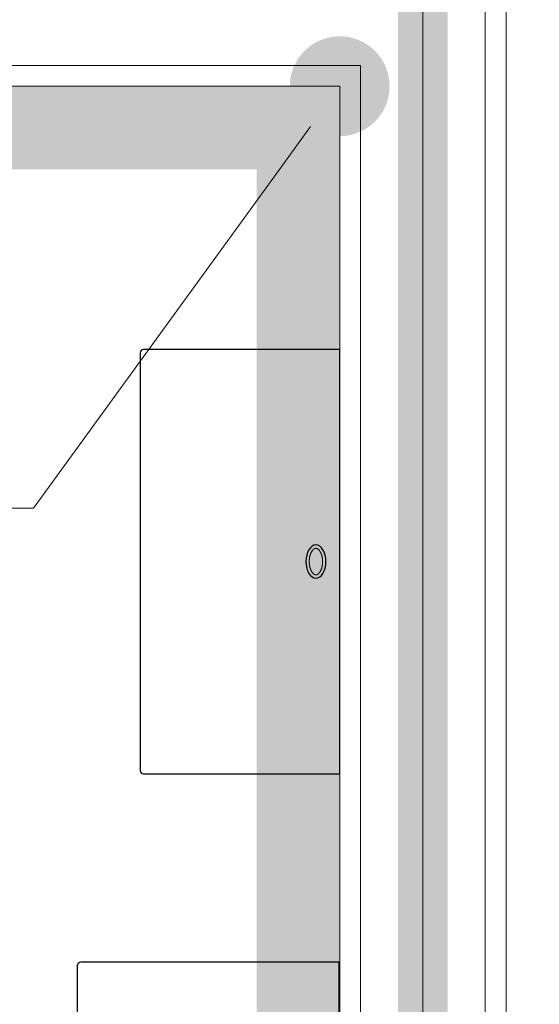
# Model space of a CAD drawing. Header units: millimetres. Extents: x -6792 to 22441, y -13430 to 4653.
# Tile 25 of 256: x -5571 to -5539, y -7996 to -7936. Entities that reach past the tile are written whole.
import ezdxf
from ezdxf import colors
from ezdxf.entities.mleader import LeaderData, LeaderLine
from ezdxf.math import Vec2, Vec3

# ---------------------------------------------------------------- set-up
doc = ezdxf.new("R2010")
doc.units = ezdxf.units.MM
doc.linetypes.add('( Dashed )', pattern=[0.75, 0.5, -0.25])
doc.layers.add('!!!_P_POŻ_OPISY ŚCIAN', color=7, linetype='Continuous', true_color=0xf50000)
for name, color, linetype, lineweight in [('_A_KOLORYSTYKA ŚCIAN', 40, 'Continuous', 5), ('_A_OPIS', 253, 'Continuous', 9), ('_A_ŚCIANY WEWNĘTRZNE', 7, 'Continuous', 13)]:
    doc.layers.add(name, color=color, linetype=linetype, lineweight=lineweight)
doc.layers.add('_A_OCIEPLENIE_WNĘTRZA', color=7, linetype='BATTING', lineweight=0, true_color=0x595959)
doc.layers.add('Wyposazenie Wew - Urzadzenia Sanitarne', color=6, linetype='Continuous')
doc.styles.get("Standard").update_dxf_attribs({"font": 'arial.ttf'})
doc.linetypes.add('BATTING', pattern='A,0.0001,-0.1,[134,ltypeshp.shx,S=0.1,R=0,X=-0.1,Y=0],-0.2,[134,ltypeshp.shx,S=0.1,R=180,X=0.1,Y=0],-0.1', length=0.4001)

# ---------------------------------------------------------------- blocks, each defined once
blk = doc.blocks.new('*U98')
for points in [[(16.6, 0), (16.6, -15.5, -0.414214), (16.4, -15.7), (-16.4, -15.7, -0.414214), (-16.6, -15.5), (-16.6, 0)], [(13.1, -2.7), (13.1, -13, -0.414214), (12.9, -13.2), (-12.9, -13.2, -0.414214), (-13.1, -13), (-13.1, -2.7, -0.414214), (-12.9, -2.5), (12.9, -2.5, -0.414214)]]:
    blk.add_lwpolyline(points, format="xyb", close=True)
blk.add_ellipse((0, -1.43), major_axis=(-1, 0), ratio=0.6)
at = {"lineweight": 0}
blk.add_open_spline([(-0.8, -1.43), (-0.8, -1.434), (-0.8, -1.442), (-0.798, -1.455), (-0.796, -1.468), (-0.792, -1.481), (-0.787, -1.495), (-0.781, -1.509), (-0.774, -1.523), (-0.764, -1.539), (-0.754, -1.554), (-0.741, -1.57), (-0.727, -1.586), (-0.711, -1.602), (-0.693, -1.619), (-0.673, -1.635), (-0.652, -1.651), (-0.629, -1.667), (-0.604, -1.683), (-0.577, -1.698), (-0.549, -1.713), (-0.52, -1.727), (-0.489, -1.74), (-0.457, -1.753), (-0.423, -1.765), (-0.388, -1.776), (-0.353, -1.786), (-0.316, -1.795), (-0.278, -1.803), (-0.24, -1.81), (-0.201, -1.816), (-0.161, -1.821), (-0.121, -1.825), (-0.081, -1.828), (-0.041, -1.829), (0, -1.83), (0.041, -1.829), (0.081, -1.828), (0.121, -1.825), (0.161, -1.821), (0.201, -1.816), (0.24, -1.81), (0.278, -1.803), (0.316, -1.795), (0.353, -1.786), (0.388, -1.776), (0.423, -1.765), (0.457, -1.753), (0.489, -1.74), (0.52, -1.727), (0.549, -1.713), (0.577, -1.698), (0.604, -1.683), (0.629, -1.667), (0.652, -1.651), (0.673, -1.635), (0.693, -1.619), (0.711, -1.602), (0.727, -1.586), (0.741, -1.57), (0.754, -1.554), (0.764, -1.539), (0.774, -1.523), (0.781, -1.509), (0.787, -1.495), (0.792, -1.481), (0.796, -1.468), (0.798, -1.455), (0.8, -1.442), (0.8, -1.43), (0.8, -1.417), (0.798, -1.405), (0.796, -1.392), (0.792, -1.379), (0.787, -1.365), (0.781, -1.351), (0.774, -1.336), (0.764, -1.321), (0.754, -1.306), (0.741, -1.29), (0.727, -1.273), (0.711, -1.257), (0.693, -1.241), (0.673, -1.224), (0.652, -1.208), (0.629, -1.192), (0.604, -1.177), (0.577, -1.162), (0.549, -1.147), (0.52, -1.133), (0.489, -1.119), (0.457, -1.107), (0.423, -1.095), (0.388, -1.084), (0.353, -1.074), (0.316, -1.065), (0.278, -1.057), (0.24, -1.05), (0.201, -1.044), (0.161, -1.039), (0.121, -1.035), (0.081, -1.032), (0.041, -1.03), (0, -1.03), (-0.041, -1.03), (-0.081, -1.032), (-0.121, -1.035), (-0.161, -1.039), (-0.201, -1.044), (-0.24, -1.05), (-0.278, -1.057), (-0.316, -1.065), (-0.353, -1.074), (-0.388, -1.084), (-0.423, -1.095), (-0.457, -1.107), (-0.489, -1.119), (-0.52, -1.133), (-0.549, -1.147), (-0.577, -1.162), (-0.604, -1.177), (-0.629, -1.192), (-0.652, -1.208), (-0.673, -1.224), (-0.693, -1.241), (-0.711, -1.257), (-0.727, -1.273), (-0.741, -1.29), (-0.754, -1.306), (-0.764, -1.321), (-0.774, -1.336), (-0.781, -1.351), (-0.787, -1.365), (-0.792, -1.379), (-0.796, -1.392), (-0.798, -1.405), (-0.8, -1.417), (-0.8, -1.426), (-0.8, -1.43)], degree=3, knots=[0, 0, 0, 0, 0.012354, 0.024928, 0.037933, 0.051567, 0.066005, 0.081398, 0.097871, 0.11552, 0.13442, 0.154621, 0.176153, 0.199028, 0.223245, 0.248788, 0.275633, 0.303748, 0.333091, 0.363616, 0.395273, 0.428006, 0.461757, 0.496462, 0.532059, 0.568479, 0.605655, 0.643514, 0.681986, 0.720996, 0.76047, 0.800332, 0.840505, 0.880912, 0.921475, 0.962117, 1.002759, 1.043322, 1.083729, 1.123902, 1.163764, 1.203238, 1.242248, 1.28072, 1.318579, 1.355755, 1.392175, 1.427772, 1.462477, 1.496228, 1.528961, 1.560618, 1.591143, 1.620486, 1.648601, 1.675446, 1.700989, 1.725206, 1.748081, 1.769613, 1.789814, 1.808714, 1.826364, 1.842836, 1.858229, 1.872667, 1.886301, 1.899306, 1.91188, 1.924234, 1.936588, 1.949162, 1.962167, 1.975801, 1.990239, 2.005632, 2.022105, 2.039754, 2.058654, 2.078855, 2.100387, 2.123262, 2.147479, 2.173022, 2.199868, 2.227982, 2.257325, 2.287851, 2.319507, 2.35224, 2.385991, 2.420696, 2.456293, 2.492713, 2.529889, 2.567748, 2.60622, 2.64523, 2.684704, 2.724566, 2.764739, 2.805146, 2.84571, 2.886351, 2.926993, 2.967556, 3.007963, 3.048136, 3.087998, 3.127472, 3.166482, 3.204954, 3.242814, 3.279989, 3.316409, 3.352006, 3.386712, 3.420462, 3.453195, 3.484852, 3.515377, 3.54472, 3.572835, 3.59968, 3.625223, 3.64944, 3.672315, 3.693847, 3.714048, 3.732948, 3.750598, 3.76707, 3.782463, 3.796901, 3.810535, 3.82354, 3.836114, 3.848468, 3.848468, 3.848468, 3.848468], dxfattribs=at)
blk = doc.blocks.new('*U2534')
blk.add_lwpolyline([(0, 0), (25.5, 0), (25.5, -11.8, -0.414214), (25.3, -12), (0.2, -12, -0.414214), (0, -11.8)], format="xyb", close=True)
blk.add_ellipse((12.75, -1.43), major_axis=(-1, 0), ratio=0.6)
at = {"lineweight": 0}
blk.add_open_spline([(11.95, -1.43), (11.95, -1.434), (11.95, -1.442), (11.952, -1.455), (11.954, -1.468), (11.958, -1.481), (11.963, -1.495), (11.969, -1.509), (11.976, -1.523), (11.986, -1.539), (11.996, -1.554), (12.009, -1.57), (12.023, -1.586), (12.039, -1.602), (12.057, -1.619), (12.077, -1.635), (12.098, -1.651), (12.121, -1.667), (12.146, -1.683), (12.173, -1.698), (12.201, -1.713), (12.23, -1.727), (12.261, -1.74), (12.293, -1.753), (12.327, -1.765), (12.362, -1.776), (12.397, -1.786), (12.434, -1.795), (12.472, -1.803), (12.51, -1.81), (12.549, -1.816), (12.589, -1.821), (12.629, -1.825), (12.669, -1.828), (12.709, -1.829), (12.75, -1.83), (12.791, -1.829), (12.831, -1.828), (12.871, -1.825), (12.911, -1.821), (12.951, -1.816), (12.99, -1.81), (13.028, -1.803), (13.066, -1.795), (13.103, -1.786), (13.138, -1.776), (13.173, -1.765), (13.207, -1.753), (13.239, -1.74), (13.27, -1.727), (13.299, -1.713), (13.327, -1.698), (13.354, -1.683), (13.379, -1.667), (13.402, -1.651), (13.423, -1.635), (13.443, -1.619), (13.461, -1.602), (13.477, -1.586), (13.491, -1.57), (13.504, -1.554), (13.514, -1.539), (13.524, -1.523), (13.531, -1.509), (13.537, -1.495), (13.542, -1.481), (13.546, -1.468), (13.548, -1.455), (13.55, -1.442), (13.55, -1.43), (13.55, -1.417), (13.548, -1.405), (13.546, -1.392), (13.542, -1.379), (13.537, -1.365), (13.531, -1.351), (13.524, -1.336), (13.514, -1.321), (13.504, -1.306), (13.491, -1.29), (13.477, -1.273), (13.461, -1.257), (13.443, -1.241), (13.423, -1.224), (13.402, -1.208), (13.379, -1.192), (13.354, -1.177), (13.327, -1.162), (13.299, -1.147), (13.27, -1.133), (13.239, -1.119), (13.207, -1.107), (13.173, -1.095), (13.138, -1.084), (13.103, -1.074), (13.066, -1.065), (13.028, -1.057), (12.99, -1.05), (12.951, -1.044), (12.911, -1.039), (12.871, -1.035), (12.831, -1.032), (12.791, -1.03), (12.75, -1.03), (12.709, -1.03), (12.669, -1.032), (12.629, -1.035), (12.589, -1.039), (12.549, -1.044), (12.51, -1.05), (12.472, -1.057), (12.434, -1.065), (12.397, -1.074), (12.362, -1.084), (12.327, -1.095), (12.293, -1.107), (12.261, -1.119), (12.23, -1.133), (12.201, -1.147), (12.173, -1.162), (12.146, -1.177), (12.121, -1.192), (12.098, -1.208), (12.077, -1.224), (12.057, -1.241), (12.039, -1.257), (12.023, -1.273), (12.009, -1.29), (11.996, -1.306), (11.986, -1.321), (11.976, -1.336), (11.969, -1.351), (11.963, -1.365), (11.958, -1.379), (11.954, -1.392), (11.952, -1.405), (11.95, -1.417), (11.95, -1.426), (11.95, -1.43)], degree=3, knots=[0, 0, 0, 0, 0.012354, 0.024928, 0.037933, 0.051567, 0.066005, 0.081398, 0.097871, 0.11552, 0.13442, 0.154621, 0.176153, 0.199028, 0.223245, 0.248788, 0.275633, 0.303748, 0.333091, 0.363616, 0.395273, 0.428006, 0.461757, 0.496462, 0.532059, 0.568479, 0.605655, 0.643514, 0.681986, 0.720996, 0.76047, 0.800332, 0.840505, 0.880912, 0.921475, 0.962117, 1.002759, 1.043322, 1.083729, 1.123902, 1.163764, 1.203238, 1.242248, 1.28072, 1.318579, 1.355755, 1.392175, 1.427772, 1.462477, 1.496228, 1.528961, 1.560618, 1.591143, 1.620486, 1.648601, 1.675446, 1.700989, 1.725206, 1.748081, 1.769613, 1.789814, 1.808714, 1.826364, 1.842836, 1.858229, 1.872667, 1.886301, 1.899306, 1.91188, 1.924234, 1.936588, 1.949162, 1.962167, 1.975801, 1.990239, 2.005632, 2.022105, 2.039754, 2.058654, 2.078855, 2.100387, 2.123262, 2.147479, 2.173022, 2.199868, 2.227982, 2.257325, 2.287851, 2.319507, 2.35224, 2.385991, 2.420696, 2.456293, 2.492713, 2.529889, 2.567748, 2.60622, 2.64523, 2.684704, 2.724566, 2.764739, 2.805146, 2.84571, 2.886351, 2.926993, 2.967556, 3.007963, 3.048136, 3.087998, 3.127472, 3.166482, 3.204954, 3.242814, 3.279989, 3.316409, 3.352006, 3.386712, 3.420462, 3.453195, 3.484852, 3.515377, 3.54472, 3.572835, 3.59968, 3.625223, 3.64944, 3.672315, 3.693847, 3.714048, 3.732948, 3.750598, 3.76707, 3.782463, 3.796901, 3.810535, 3.82354, 3.836114, 3.848468, 3.848468, 3.848468, 3.848468], dxfattribs=at)
blk = doc.blocks.new('_Dot')
at = {"color": 0, "linetype": 'ByBlock', "lineweight": -2}
blk.add_line((-0.5, 0), (-1, 0), dxfattribs=at)
at = {"color": 0, "linetype": 'ByBlock', "const_width": 0.5}
blk.add_lwpolyline([(-0.25, 0, 1), (0.25, 0, 1)], format="xyb", close=True, dxfattribs=at)

msp = doc.modelspace()

# ---------------------------------------------------------------- linework, layer by layer
at = {"layer": '!!!_P_POŻ_OPISY ŚCIAN', "linetype": '( Dashed )', "ltscale": 50, "const_width": 3}
msp.add_lwpolyline([(-5561.32, -8165.47), (-5546.32, -8165.47), (-5546.32, -7925.47)], dxfattribs=at)
at = {"layer": '_A_KOLORYSTYKA ŚCIAN', "color": 43, "true_color": 0xcdaf74, "const_width": 5}
msp.add_lwpolyline([(-5770.82, -8157.97), (-5553.82, -8157.97), (-5553.82, -7942.97), (-5770.82, -7942.97)], close=True, dxfattribs=at)
at = {"layer": '_A_OCIEPLENIE_WNĘTRZA', "ltscale": 8}
msp.add_lwpolyline([(-5561.32, -8165.47), (-5546.32, -8165.47), (-5546.32, -7925.47)], dxfattribs=at)
at = {"layer": '_A_ŚCIANY WEWNĘTRZNE', "color": 251, "linetype": 'Continuous'}
for points in [[(-5542.57, -7925.47), (-5542.57, -8169.22)], [(-5774.57, -7939.22), (-5550.07, -7939.22)], [(-5550.07, -7939.22), (-5550.07, -8161.72)]]:
    msp.add_lwpolyline(points, dxfattribs=at)
at = {"layer": '_A_ŚCIANY WEWNĘTRZNE', "ltscale": 20}
for points in [[(-5541.32, -7925.47), (-5541.32, -8170.47)], [(-5773.32, -7940.47), (-5551.32, -7940.47)], [(-5551.32, -7940.47), (-5551.32, -8160.47)]]:
    msp.add_lwpolyline(points, dxfattribs=at)

# ---------------------------------------------------------------- block references
at = {"layer": 'Wyposazenie Wew - Urzadzenia Sanitarne', "xscale": -1, "rotation": 270}
msp.add_blockref('*U2534', (-5551.32, -7981.789), dxfattribs=at)
at = {"layer": 'Wyposazenie Wew - Urzadzenia Sanitarne', "rotation": 270}
msp.add_blockref('*U98', (-5551.378, -8009.701), dxfattribs=at)

# ---------------------------------------------------------------- leaders
at = {"layer": '_A_OPIS', "linetype": 'ByBlock'}
ml = msp.add_multileader_mtext('Standard', dxfattribs=at)
ml.set_content('S2', color=256)
ml.set_leader_properties(color=256, linetype='ByLayer', lineweight=-1)
ml.set_arrow_properties(name='DOT')
ml.build(insert=Vec2(0, 0))
ml.multileader.update_dxf_attribs({"text_left_attachment_type": 6, "text_right_attachment_type": 6, "dogleg_length": 3, "arrow_head_size": 6})
ctx = ml.context
ctx.base_point, ctx.char_height, ctx.arrow_head_size, ctx.plane_origin = Vec3(-5591.689, -7965.83), 10, 6, Vec3(-5551.32, -7940.47)
ctx.left_attachment, ctx.right_attachment = 6, 6
notes = []
notes.append((ctx, [(0, (1, 1, 0), (-5569.722, -7965.83), (-1, 0), 2.244, [(0, [(-5551.32, -7940.47)], 0, [])])]))
ctx.mtext.insert, ctx.mtext.line_spacing_factor, ctx.mtext.flow_direction = Vec3(-5589.689, -7953.83), 1.2, 5
ml = msp.add_multileader_mtext('Standard', dxfattribs=at)
ml.set_content('COKOLIKI PRZYŚCIENNE O WYS. OK. 7-8 CM\\PZ PŁYTEK FORMATU 60X120CM CIĘTYCH\\PWZDŁUŻ NA 7-8 NP. OPTIMUM GRAND\\PCOLOURS GRAPHITE MAT FUGA 2 MM\\PO KOLORZE ZBLIŻONYM DO\\PPŁYTKI (GRAFIT)', color=256)
ml.set_leader_properties(color=256, linetype='ByLayer', lineweight=-1)
ml.set_arrow_properties(name='DOT')
ml.build(insert=Vec2(0, 0))
ml.multileader.update_dxf_attribs({"text_left_attachment_type": 6, "text_right_attachment_type": 5, "dogleg_length": 3, "arrow_head_size": 6})
ctx = ml.context
ctx.base_point, ctx.char_height, ctx.arrow_head_size, ctx.plane_origin, ctx.plane_x_axis, ctx.plane_y_axis = Vec3(-5380.76, -7980.558), 5, 6, Vec3(-4827.768, -7922.703), Vec3(-0.00063, -1), Vec3(1, -0.00063)
ctx.left_attachment, ctx.right_attachment = 6, 5
notes.append((ctx, [(1, (1, 1, 0), (-5380.757, -7975.544), (-0.00063, -1), 5.014, [(0, [(-5342.938, -7975.544)], 0, [])])]))
ctx.mtext.insert, ctx.mtext.text_direction, ctx.mtext.rotation, ctx.mtext.line_spacing_factor, ctx.mtext.flow_direction = Vec3(-5374.291, -7982.562), Vec3(-0.00063, -1), 4.711759, 1.2, 5
for ctx, leaders in notes:
    for number, flags, end, landing, length, lines in leaders:
        leader = LeaderData()
        leader.index, (leader.has_last_leader_line, leader.has_dogleg_vector, leader.attachment_direction) = number, flags
        leader.last_leader_point, leader.dogleg_vector, leader.dogleg_length = Vec3(end), Vec3(landing), length
        for number, points, colour, breaks in lines:
            line = LeaderLine()
            line.index, line.vertices, line.color, line.breaks = number, Vec3.list(points), colors.encode_raw_color(colour), breaks
            leader.lines.append(line)
        ctx.leaders.append(leader)

doc.saveas('drawing.dxf')
